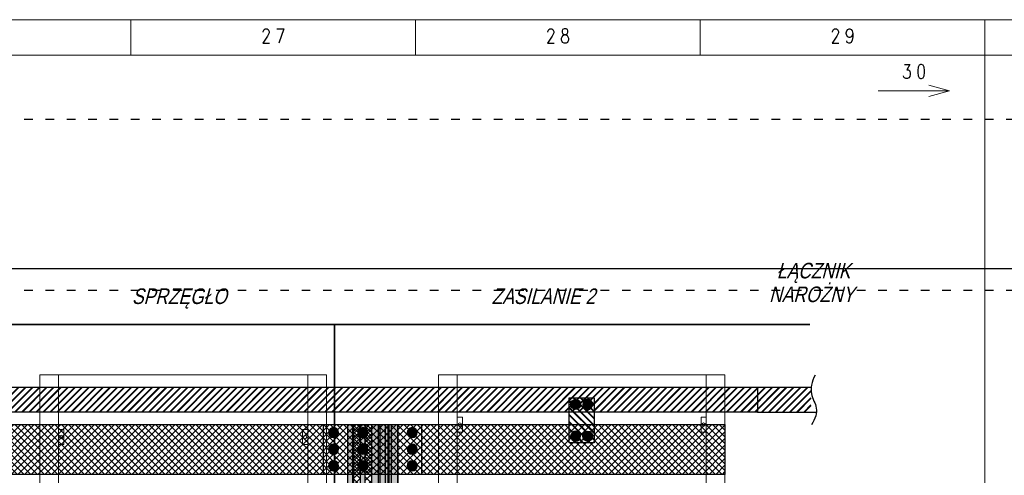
# Model space of a CAD drawing. Header units: millimetres. Extents: x -31 to 6803, y 0 to 664.
# Tile 53 of 119: x 1067 to 1206, y 216 to 280. Entities that reach past the tile are written whole.
import ezdxf
from ezdxf.enums import TextEntityAlignment as Align

# ---------------------------------------------------------------- set-up
doc = ezdxf.new("R2010")
doc.units = ezdxf.units.MM
doc.linetypes.add('ACAD_ISO03W100', pattern=[30, 12, -18])
doc.layers.add('!POMOCNICZE', color=8, linetype='Continuous', plot=False)
for name, color, linetype, lineweight in [('2DE_OBJ_Schneider-Front_Plates', 7, 'Continuous', 0), ('2DE_OBJ_Schneider-Mounting_Plates', 7, 'Continuous', 25), ('ramka', 9, 'Continuous', 20)]:
    doc.layers.add(name, color=color, linetype=linetype, lineweight=lineweight)
doc.layers.add('INTFCLR_5769', color=7, linetype='Continuous')
doc.styles.add('CP_ATTR', font='arial.ttf')
doc.styles.add('CP_TXTCON_IT', font='arial.ttf', dxfattribs={"width": 0.8, "oblique": 15})
doc.styles.add('ROMANS', font='romans.shx', dxfattribs={"width": 0.8})
doc.linetypes.add('CPFLEX', pattern='A,0.0001,-0.2,[131,LTYPESHP.SHX,S=0.2,R=0,X=-0.2,Y=0],-0.4,[131,LTYPESHP.SHX,S=0.2,R=180,X=0.2,Y=0],-0.2', length=0.8001)
pattern_1 = [(45, (1596.601, -50), (-6.73519, 6.73519), []), (135, (1596.601, -50), (-6.73519, -6.73519), [])]

# ---------------------------------------------------------------- blocks, each defined once
blk = doc.blocks.new('*U122')
at = {"true_color": 0x939598}
h = blk.add_hatch(color=252, dxfattribs=at)
h.dxf.hatch_style = 1
h.paths.add_polyline_path([(1675, 40.5), (1675, 50), (0, 50), (0, 40.5)])
at = {"true_color": 0x636466}
h = blk.add_hatch(color=251, dxfattribs=at)
h.dxf.hatch_style = 1
h.paths.add_polyline_path([(0, 40.5), (0, 38.2), (1675, 38.2), (1675, 40.5)])
h = blk.add_hatch()
h.set_pattern_fill('ANSI37', color=150, scale=3)
h.set_pattern_definition(pattern_1)
h.paths.add_polyline_path([(1675, 24.8), (1675, 38.2), (0, 38.2), (0, 24.8)])
at = {"true_color": 0x939598}
h = blk.add_hatch(color=252, dxfattribs=at)
h.dxf.hatch_style = 1
h.paths.add_polyline_path([(0, 24.8), (0, 15.8), (1675, 15.8), (1675, 24.8)])
h = blk.add_hatch()
h.set_pattern_fill('ANSI37', color=150, scale=3)
h.set_pattern_definition(pattern_1)
h.paths.add_polyline_path([(0, 15.8), (0, 2.3), (1675, 2.3), (1675, 15.8)])
h = blk.add_hatch(color=252, dxfattribs=at)
h.dxf.hatch_style = 1
h.paths.add_polyline_path([(1675, -11.5), (1675, 2.3), (0, 2.3), (0, -11.5)])
at = {"true_color": 0x636466}
h = blk.add_hatch(color=251, dxfattribs=at)
h.dxf.hatch_style = 1
h.paths.add_polyline_path([(1675, -14.5), (1675, -11.5), (0, -11.5), (0, -14.5)])
at = {"true_color": 0x939598}
h = blk.add_hatch(color=252, dxfattribs=at)
h.dxf.hatch_style = 1
h.paths.add_polyline_path([(1675, -25.5), (1675, -14.5), (0, -14.5), (0, -25.5)])
at = {"true_color": 0x636466}
h = blk.add_hatch(color=251, dxfattribs=at)
h.dxf.hatch_style = 1
h.paths.add_polyline_path([(0, -25.5), (0, -30.5), (1675, -30.5), (1675, -25.5)])
at = {"true_color": 0x939598}
h = blk.add_hatch(color=252, dxfattribs=at)
h.dxf.hatch_style = 1
h.paths.add_polyline_path([(1675, -32.5), (1675, -30.5), (0, -30.5), (0, -32.5)])
at = {"true_color": 0x636466}
h = blk.add_hatch(color=251, dxfattribs=at)
h.dxf.hatch_style = 1
h.paths.add_polyline_path([(1675, -37.5), (1675, -32.5), (0, -32.5), (0, -37.5)])
at = {"true_color": 0x939598}
h = blk.add_hatch(color=252, dxfattribs=at)
h.dxf.hatch_style = 1
h.paths.add_polyline_path([(1675, -50), (1675, -37.5), (0, -37.5), (0, -50)])
for p, q in [((0, 50), (1675, 50)), ((0, -50), (0, 50)), ((0, 40.5), (1675, 40.5)), ((1675, 50), (1675, -50)), ((0, 38.2), (1675, 38.2)), ((0, 24.8), (1675, 24.8)), ((0, 15.8), (1675, 15.8)), ((0, 2.3), (1675, 2.3)), ((0, -11.5), (1675, -11.5)), ((0, -14.5), (1675, -14.5)), ((0, -25.5), (1675, -25.5)), ((0, -30.5), (1675, -30.5)), ((0, -32.5), (1675, -32.5)), ((0, -37.5), (1675, -37.5)), ((0, -50), (1675, -50)), ((1675, -50), (0, -50))]:
    blk.add_line(p, q)
blk = doc.blocks.new('*U161')
at = {"transparency": 33554687}
h = blk.add_hatch(color=9, dxfattribs=at)
h.dxf.hatch_style = 1
h.paths.add_polyline_path([(-10, 0, 1), (10, 0, 1)])
at = {"color": 7}
blk.add_circle((0, 0), 4.09, dxfattribs=at)
at = {"layer": 'INTFCLR_5769', "color": 7}
for p, q in [((0, 7.5), (-6.5, 3.8)), ((-6.5, -3.7), (-6.5, 3.7)), ((6.5, 3.8), (0, 7.5)), ((6.5, -3.7), (6.5, 3.7)), ((0, -7.5), (-6.5, -3.8)), ((6.5, -3.8), (0, -7.5))]:
    blk.add_line(p, q, dxfattribs=at)
for radius in [10, 7.5, 6.5, 6, 4.5, 4.32, 4, 3.32]:
    blk.add_circle((0, 0), radius, dxfattribs=at)
for radius, start, end in [(7.5, 149.9251, 150.0721), (7.5, 89.9278, 90.0751), (7.51, 29.9257, 30.0727), (7.51, 209.9273, 210.0744), (7.5, 269.9279, 270.0752), (7.5, 329.9248, 330.0721)]:
    blk.add_arc((0, 0), radius, start, end, dxfattribs=at)
blk = doc.blocks.new('*U123')
at = {"transparency": 33554687}
h = blk.add_hatch(color=9, dxfattribs=at)
h.dxf.hatch_style = 1
h.paths.add_polyline_path([(-10, 0, 1), (10, 0, 1)])
at = {"color": 7}
blk.add_circle((0, 0), 4.09, dxfattribs=at)
at = {"layer": 'INTFCLR_5769', "color": 7}
for p, q in [((0, 7.5), (-6.5, 3.8)), ((-6.5, -3.7), (-6.5, 3.7)), ((6.5, 3.8), (0, 7.5)), ((6.5, -3.7), (6.5, 3.7)), ((0, -7.5), (-6.5, -3.8)), ((6.5, -3.8), (0, -7.5))]:
    blk.add_line(p, q, dxfattribs=at)
for radius in [10, 7.5, 6.5, 6, 4.5, 4.32, 4, 3.32]:
    blk.add_circle((0, 0), radius, dxfattribs=at)
for radius, start, end in [(7.5, 149.9251, 150.0721), (7.5, 89.9278, 90.0751), (7.51, 29.9257, 30.0727), (7.51, 209.9273, 210.0744), (7.5, 269.9279, 270.0752), (7.5, 329.9248, 330.0721)]:
    blk.add_arc((0, 0), radius, start, end, dxfattribs=at)
blk = doc.blocks.new('*U162')
at = {"transparency": 33554687}
h = blk.add_hatch(color=9, dxfattribs=at)
h.dxf.hatch_style = 1
h.paths.add_polyline_path([(-10, 0, 1), (10, 0, 1)])
at = {"color": 7}
blk.add_circle((0, 0), 4.09, dxfattribs=at)
at = {"layer": 'INTFCLR_5769', "color": 7}
for p, q in [((0, 7.5), (-6.5, 3.8)), ((-6.5, -3.7), (-6.5, 3.7)), ((6.5, 3.8), (0, 7.5)), ((6.5, -3.7), (6.5, 3.7)), ((0, -7.5), (-6.5, -3.8)), ((6.5, -3.8), (0, -7.5))]:
    blk.add_line(p, q, dxfattribs=at)
for radius in [10, 7.5, 6.5, 6, 4.5, 4.32, 4, 3.32]:
    blk.add_circle((0, 0), radius, dxfattribs=at)
for radius, start, end in [(7.5, 149.9251, 150.0721), (7.5, 89.9278, 90.0751), (7.51, 29.9257, 30.0727), (7.51, 209.9273, 210.0744), (7.5, 269.9279, 270.0752), (7.5, 329.9248, 330.0721)]:
    blk.add_arc((0, 0), radius, start, end, dxfattribs=at)
blk = doc.blocks.new('*U124')
at = {"transparency": 33554687}
h = blk.add_hatch(color=9, dxfattribs=at)
h.dxf.hatch_style = 1
h.paths.add_polyline_path([(-10, 0, 1), (10, 0, 1)])
at = {"color": 7}
blk.add_circle((0, 0), 4.09, dxfattribs=at)
at = {"layer": 'INTFCLR_5769', "color": 7}
for p, q in [((0, 7.5), (-6.5, 3.8)), ((-6.5, -3.7), (-6.5, 3.7)), ((6.5, 3.8), (0, 7.5)), ((6.5, -3.7), (6.5, 3.7)), ((0, -7.5), (-6.5, -3.8)), ((6.5, -3.8), (0, -7.5))]:
    blk.add_line(p, q, dxfattribs=at)
for radius in [10, 7.5, 6.5, 6, 4.5, 4.32, 4, 3.32]:
    blk.add_circle((0, 0), radius, dxfattribs=at)
for radius, start, end in [(7.5, 149.9251, 150.0721), (7.5, 89.9278, 90.0751), (7.51, 29.9257, 30.0727), (7.51, 209.9273, 210.0744), (7.5, 269.9279, 270.0752), (7.5, 329.9248, 330.0721)]:
    blk.add_arc((0, 0), radius, start, end, dxfattribs=at)
blk = doc.blocks.new('*U125')
at = {"transparency": 33554687}
h = blk.add_hatch(color=9, dxfattribs=at)
h.dxf.hatch_style = 1
h.paths.add_polyline_path([(-10, 0, 1), (10, 0, 1)])
at = {"color": 7}
blk.add_circle((0, 0), 4.09, dxfattribs=at)
at = {"layer": 'INTFCLR_5769', "color": 7}
for p, q in [((0, 7.5), (-6.5, 3.8)), ((-6.5, -3.7), (-6.5, 3.7)), ((6.5, 3.8), (0, 7.5)), ((6.5, -3.7), (6.5, 3.7)), ((0, -7.5), (-6.5, -3.8)), ((6.5, -3.8), (0, -7.5))]:
    blk.add_line(p, q, dxfattribs=at)
for radius in [10, 7.5, 6.5, 6, 4.5, 4.32, 4, 3.32]:
    blk.add_circle((0, 0), radius, dxfattribs=at)
for radius, start, end in [(7.5, 149.9251, 150.0721), (7.5, 89.9278, 90.0751), (7.51, 29.9257, 30.0727), (7.51, 209.9273, 210.0744), (7.5, 269.9279, 270.0752), (7.5, 329.9248, 330.0721)]:
    blk.add_arc((0, 0), radius, start, end, dxfattribs=at)
blk = doc.blocks.new('*U126')
at = {"transparency": 33554687}
h = blk.add_hatch(color=9, dxfattribs=at)
h.dxf.hatch_style = 1
h.paths.add_polyline_path([(-10, 0, 1), (10, 0, 1)])
at = {"color": 7}
blk.add_circle((0, 0), 4.09, dxfattribs=at)
at = {"layer": 'INTFCLR_5769', "color": 7}
for p, q in [((0, 7.5), (-6.5, 3.8)), ((-6.5, -3.7), (-6.5, 3.7)), ((6.5, 3.8), (0, 7.5)), ((6.5, -3.7), (6.5, 3.7)), ((0, -7.5), (-6.5, -3.8)), ((6.5, -3.8), (0, -7.5))]:
    blk.add_line(p, q, dxfattribs=at)
for radius in [10, 7.5, 6.5, 6, 4.5, 4.32, 4, 3.32]:
    blk.add_circle((0, 0), radius, dxfattribs=at)
for radius, start, end in [(7.5, 149.9251, 150.0721), (7.5, 89.9278, 90.0751), (7.51, 29.9257, 30.0727), (7.51, 209.9273, 210.0744), (7.5, 269.9279, 270.0752), (7.5, 329.9248, 330.0721)]:
    blk.add_arc((0, 0), radius, start, end, dxfattribs=at)
blk = doc.blocks.new('*U159')
at = {"true_color": 0x58ba48}
h = blk.add_hatch(dxfattribs=at)
h.set_pattern_fill('JIS_RC_10', color=85)
h.paths.add_polyline_path([(0, 25), (0, -25), (90, -25), (90, 25)])
h.paths.add_polyline_path([(84.4, 12.1), (84.4, 12.1), (84.4, 12.1, -0.267259), (80.7, 5.6), (80.7, 5.6), (80.7, 5.6, -0.267258), (73.2, 5.6), (73.2, 5.6), (73.2, 5.6, -0.267259), (69.4, 12.1), (69.4, 12.1), (69.4, 12.1, -0.998716)], flags=16)
h.paths.add_polyline_path([(70.9, 12.1, 1), (82.9, 12.1, 1)], flags=0)
h.paths.add_polyline_path([(83.4, 12.1, -1), (70.4, 12.1, -1)], flags=0)
h.paths.add_polyline_path([(86.9, -12.1, -1), (66.9, -12.1, -1)], flags=16)
h.paths.add_polyline_path([(80.7, -5.6), (80.7, -5.6), (80.7, -5.6, -0.267259), (84.4, -12.1), (84.4, -12.1), (84.4, -12.1, -0.998716), (69.4, -12.1), (69.4, -12.1), (69.4, -12.1, -0.267259), (73.2, -5.6), (73.2, -5.6), (73.2, -5.6, -0.267258)], flags=0)
h.paths.add_polyline_path([(82.9, -12.1, 1), (70.9, -12.1, 1)], flags=0)
h.paths.add_polyline_path([(23.1, 12.1, -1), (3.1, 12.1, -1)], flags=16)
h.paths.add_polyline_path([(20.6, 12.1), (20.6, 12.1), (20.6, 12.1, -0.267259), (16.9, 5.6), (16.9, 5.6), (16.8, 5.6, -0.267258), (9.4, 5.6), (9.4, 5.6), (9.3, 5.6, -0.267259), (5.6, 12.1), (5.6, 12.1), (5.6, 12.1, -0.998716)], flags=0)
h.paths.add_polyline_path([(7.1, 12.1, 1), (19.1, 12.1, 1)], flags=0)
h.paths.add_polyline_path([(23.1, -12.1, -1), (3.1, -12.1, -1)], flags=16)
h.paths.add_polyline_path([(20.6, -12.1), (20.6, -12.1), (20.6, -12.1, -0.998716), (5.6, -12.1), (5.6, -12.1), (5.6, -12.1, -0.267259), (9.3, -5.6), (9.4, -5.6), (9.4, -5.6, -0.267258), (16.8, -5.6), (16.9, -5.6), (16.9, -5.6, -0.267259)], flags=0)
h.paths.add_polyline_path([(19.1, -12.1, 1), (7.1, -12.1, 1)], flags=0)
for p, q in [((0, -25), (0, 25)), ((0, 25), (90, 25)), ((90, 25), (90, -25)), ((90, -25), (0, -25))]:
    blk.add_line(p, q)
at = {"xscale": -1}
for name, p, rotation in [('*U123', (13.1, 12.1), 90), ('*U125', (13.1, 12.1), 90), ('*U162', (76.9, -12.1), 270)]:
    blk.add_blockref(name, p, dxfattribs=dict(at, rotation=rotation))
for name, p, rotation in [('*U161', (76.9, 12.1), 270), ('*U124', (13.1, -12.1), 90.00000000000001), ('*U126', (13.1, -12.1), 90.00000000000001)]:
    blk.add_blockref(name, p, dxfattribs=dict(rotation=rotation))
blk = doc.blocks.new('2d_prismap_plytcz_650_4m_se66_zu01t60')
at = {"lineweight": 0}
for p, q in [((37.5, 0), (0, 0)), ((0, 0), (0, -200)), ((575, 0), (534.5, 0)), ((575, -200), (575, 0)), ((0, -200), (37.5, -200)), ((37.5, -200), (537.5, -200)), ((537.5, -200), (575, -200))]:
    blk.add_line(p, q, dxfattribs=at)
at = {"layer": '2DE_OBJ_Schneider-Front_Plates', "lineweight": 0}
for p, q in [((37.5, 0), (537.5, 0)), ((37.5, -200), (37.5, 0)), ((537.5, 0), (537.5, -200)), ((537.5, -200), (37.5, -200))]:
    blk.add_line(p, q, dxfattribs=at)
for points in [[(37.5, -85), (48, -85), (48, -115), (37.5, -115)], [(537.5, -115), (527, -115), (527, -85), (537.5, -85)]]:
    blk.add_lwpolyline(points, dxfattribs=at)
for centre in [(42.8, -100), (532.3, -100)]:
    blk.add_circle(centre, 3.5, dxfattribs=at)
at = {"linetype": 'ByBlock', "lineweight": 0, "style": 'CP_ATTR', "flags": 9}
blk.add_attdef('WEIGHT', text='', height=0.0005, dxfattribs=at).set_placement((0, 0), align=Align.MIDDLE_LEFT)
at = {"lineweight": 0, "style": 'CP_ATTR', "flags": 9}
for tag in ['MARK3', 'FUNCTION', 'GROUP', 'NUMBER', 'OTHER', 'LINK', 'TEXT_01', 'IP', 'NUMBER_OF_POLES', 'POWER_LOSSES', 'POWER', 'VOLTAGE', 'CURRENT', 'CHARACTER', 'PRODUCER', 'ORDER-NO', 'PRODUCT-TYPE', 'MARK2', 'ARTICLE', 'NAME']:
    blk.add_attdef(tag, text='', height=0.0005, dxfattribs=at).set_placement((0, 0), align=Align.MIDDLE_LEFT)
blk = doc.blocks.new('2d_prismap_plytcz_650_5m_se67_zoo7n5e')
at = {"lineweight": 0}
for p, q in [((37.5, 0), (0, 0)), ((0, 0), (0, -250)), ((575, 0), (530.3, 0)), ((575, -250), (575, 0)), ((0, -250), (37.5, -250)), ((37.5, -250), (537.5, -250)), ((537.5, -250), (575, -250))]:
    blk.add_line(p, q, dxfattribs=at)
at = {"layer": '2DE_OBJ_Schneider-Front_Plates', "lineweight": 0}
for p, q in [((37.5, 0), (537.5, 0)), ((37.5, -250), (37.5, 0)), ((537.5, 0), (537.5, -250)), ((537.5, -250), (37.5, -250))]:
    blk.add_line(p, q, dxfattribs=at)
for points in [[(37.5, -110), (48, -110), (48, -140), (37.5, -140)], [(537.5, -140), (527, -140), (527, -110), (537.5, -110)]]:
    blk.add_lwpolyline(points, dxfattribs=at)
for centre in [(42.8, -125), (532.3, -125)]:
    blk.add_circle(centre, 3.5, dxfattribs=at)
at = {"linetype": 'ByBlock', "lineweight": 0, "style": 'CP_ATTR', "flags": 9}
blk.add_attdef('WEIGHT', text='', height=0.0005, dxfattribs=at).set_placement((0, 0), align=Align.MIDDLE_LEFT)
at = {"lineweight": 0, "style": 'CP_ATTR', "flags": 9}
for tag in ['MARK3', 'FUNCTION', 'GROUP', 'NUMBER', 'OTHER', 'LINK', 'TEXT_01', 'IP', 'NUMBER_OF_POLES', 'POWER_LOSSES', 'POWER', 'VOLTAGE', 'CURRENT', 'CHARACTER', 'PRODUCER', 'ORDER-NO', 'PRODUCT-TYPE', 'MARK2', 'ARTICLE', 'NAME']:
    blk.add_attdef(tag, text='', height=0.0005, dxfattribs=at).set_placement((0, 0), align=Align.MIDDLE_LEFT)

msp = doc.modelspace()

# ---------------------------------------------------------------- hatches: boundary and pattern name
at = {"true_color": 0x58ba48}
h = msp.add_hatch(dxfattribs=at)
h.set_pattern_fill('JIS_RC_10', color=85, scale=0.07)
h.set_pattern_definition([(45, (940.7057, 226.5842), (-0.4949747, 0.4949747), []), (45, (940.7565, 226.5842), (-0.4949747, 0.4949747), []), (45, (940.8072, 226.5842), (-0.4949747, 0.4949747), [])])
h.paths.add_polyline_path([(940.71, 228.33), (940.71, 224.83), (1178.54, 224.83), (1178.54, 228.33)])
h = msp.add_hatch()
h.set_pattern_fill('ANSI37', color=150, scale=0.21)
h.set_pattern_definition([(45, (1161.3812, 218.8842), (-0.4714634, 0.4714634), []), (135, (1161.3812, 218.8842), (-0.4714634, -0.4714634), [])])
h.paths.add_polyline_path([(957.33, 223.08), (957.33, 216.08), (1166.46, 216.08), (1166.46, 223.08)])

# ---------------------------------------------------------------- linework, layer by layer
at = {"layer": '!POMOCNICZE', "linetype": 'ACAD_ISO03W100', "ltscale": 0.1}
for p, q in [((3, 266), (6803, 266)), ((3, 242), (6803, 242))]:
    msp.add_line(p, q, dxfattribs=at)
at = {"layer": '!POMOCNICZE'}
msp.add_line((3, 245), (6803, 245), dxfattribs=at)
for p, q in [((940.71, 228.33), (1171.04, 228.33)), ((1171.04, 228.33), (1171.04, 224.83)), ((1171.04, 228.33), (1178.59, 228.33)), ((1171.04, 224.83), (940.71, 224.83)), ((1171.04, 224.83), (1179.31, 224.83)), ((957.33, 223.08), (1166.46, 223.08)), ((1110, 223.08), (1110, 216.08)), ((1123.85, 223.08), (1123.85, 216.08)), ((1166.46, 223.08), (1166.46, 216.08)), ((1166.46, 216.08), (957.33, 216.08))]:
    msp.add_line(p, q)
at = {"color": 1, "linetype": 'CPFLEX', "lineweight": 35}
for points in [[(1111.6, 93.69), (1111.6, 237.16), (934.61, 237.16), (934.61, 93.69), (1111.6, 93.69)], [(1178.38, 237.16), (1111.6, 237.16)], [(1111.6, 237.16), (1111.6, 93.69), (1178.38, 93.69)]]:
    msp.add_lwpolyline(points, dxfattribs=at)
msp.add_lwpolyline([(1179.13, 230.02, 0.073056), (1178.63, 228.63, 0.090599), (1178.61, 227.42, 0.084657), (1178.97, 226.39, -0.08952), (1179.29, 225.4, -0.107259), (1179.22, 224.33, -0.081691), (1178.61, 223.06)], format="xyb")
at = {"layer": 'ramka', "ltscale": 5}
for p, q in [((1203, 280), (803, 280)), ((1083, 280), (1083, 275)), ((1083, 280), (1083, 280)), ((1123, 280), (1123, 280)), ((1123, 280), (1123, 275)), ((1163, 280), (1163, 280)), ((1163, 280), (1163, 275)), ((1603, 280), (1203, 280)), ((1203, 280), (1203, 280)), ((1203, 280), (1203, 275)), ((1203, 275), (803, 275)), ((1603, 275), (1203, 275)), ((1203, 275), (1203, 5))]:
    msp.add_line(p, q, dxfattribs=at)
at = {"layer": 'ramka'}
for p, q in [((1188, 270), (1198, 270)), ((1198, 270), (1195.1, 270.78)), ((1198, 270), (1195.1, 269.22))]:
    msp.add_line(p, q, dxfattribs=at)

# ---------------------------------------------------------------- block references
at = {"xscale": 0.06999999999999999, "yscale": 0.06999999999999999, "zscale": 0.06999999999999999}
for name, p, rotation in [('*U159', (1146.33, 226.83), 270), ('*U122', (1117, 105.83), 90)]:
    msp.add_blockref(name, p, dxfattribs=dict(at, rotation=rotation))
at = {"xscale": -0.06999999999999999, "yscale": 0.06999999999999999, "zscale": 0.06999999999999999}
for p in [(1111.47, 221.95), (1115.59, 221.95), (1122.52, 221.95), (1111.47, 219.62), (1115.59, 219.62), (1122.52, 219.62), (1111.47, 217.29), (1115.59, 217.29), (1122.52, 217.29)]:
    msp.add_blockref('*U125', p, dxfattribs=at)
at = {"layer": '2DE_OBJ_Schneider-Mounting_Plates', "xscale": 0.06999999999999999, "yscale": 0.06999999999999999, "zscale": 0.06999999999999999}
for name, p in [('2d_prismap_plytcz_650_5m_se67_zoo7n5e', (1070.21, 230.08)), ('2d_prismap_plytcz_650_4m_se66_zu01t60', (1126.21, 230.08)), ('2d_prismap_plytcz_650_4m_se66_zu01t60', (1126.21, 216.08))]:
    msp.add_blockref(name, p, dxfattribs=at)

# ---------------------------------------------------------------- texts
at = {"style": 'CP_TXTCON_IT', "oblique": 15, "width": 0.8}
for s, height, p in [('ŁĄCZNIK', 2.188, (1173.75, 243.63)), ('SPRZĘGŁO', 2.188, (1083.14, 240.03)), ('ZASILANIE 2', 2.1875, (1133.68, 240.03)), ('NAROŻNY', 2.188, (1172.67, 240.3))]:
    msp.add_text(s, height=height, dxfattribs=at).set_placement(p)
at = {"layer": 'ramka', "style": 'ROMANS', "width": 0.8}
for s, p in [('2', (1102, 276.72)), ('7', (1104, 276.72)), ('2', (1142, 276.72)), ('8', (1144, 276.72)), ('2', (1182, 276.72)), ('9', (1184, 276.72)), ('3', (1192.03, 271.72)), ('0', (1194.03, 271.72))]:
    msp.add_text(s, height=2, dxfattribs=at).set_placement(p, align=Align.CENTER)

doc.saveas('drawing.dxf')
